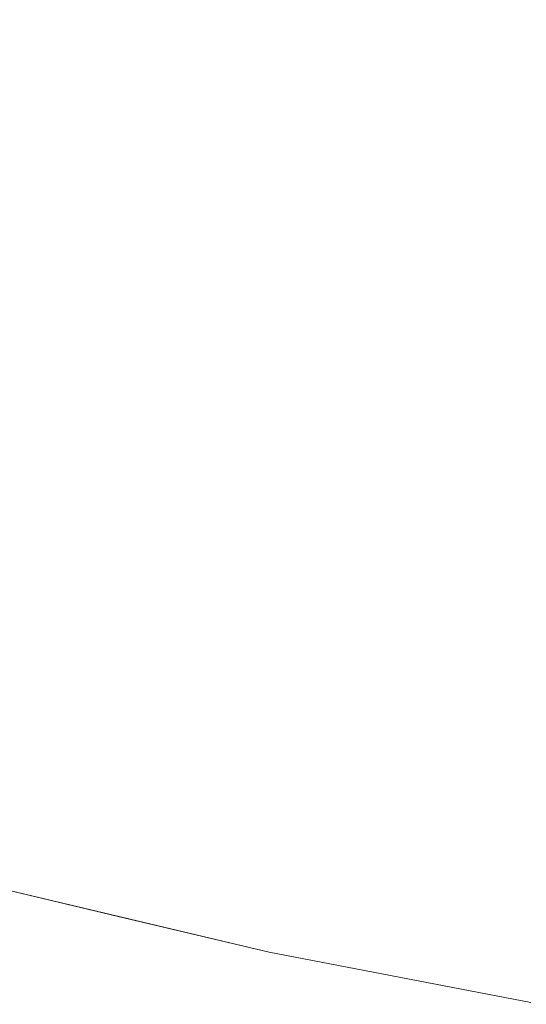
# Model space of a CAD drawing. Header units: centimetres. Extents: x -62 to 63, y 4 to 6.
# Tile 36 of 256: x -61.965 to -61.9497, y 4.2094 to 4.2392. Entities that reach past the tile are written whole.
import ezdxf

# ---------------------------------------------------------------- set-up
doc = ezdxf.new("R2010")
doc.units = ezdxf.units.CM
doc.header["$LTSCALE"] = 2.54
doc.layers.add('Lucido design-1', color=7, linetype='Continuous')

# ---------------------------------------------------------------- blocks, each defined once
blk = doc.blocks.new('Gruppo-4-1')
at = {"color": 7, "linetype": 'Continuous', "lineweight": 9}
for points, invisible_edges in [([(-61.943386, 4.240154, -2276.25243), (-61.947385, 4.241296, -2276.25243), (-61.949867, 4.239772, -2276.254388), (-61.945765, 4.2386, -2276.254388)], 15), ([(-61.945765, 4.2386, -2276.989952), (-61.949867, 4.239772, -2276.989952), (-61.947385, 4.241296, -2276.99191), (-61.943386, 4.240154, -2276.99191)], 15), ([(-61.956389, 4.239516, -2276.256417), (-61.960354, 4.240793, -2276.256417), (-61.962929, 4.239388, -2276.258516), (-61.958871, 4.238081, -2276.258516)], 15), ([(-61.958871, 4.238081, -2276.985824), (-61.962929, 4.239388, -2276.985824), (-61.960354, 4.240793, -2276.987923), (-61.956389, 4.239516, -2276.987923)], 15), ([(-61.956389, 4.239516, -2276.256417), (-61.952303, 4.238276, -2276.256417), (-61.949867, 4.239772, -2276.254388), (-61.953854, 4.240982, -2276.254388)], 15), ([(-61.953854, 4.240982, -2276.989952), (-61.949867, 4.239772, -2276.989952), (-61.952303, 4.238276, -2276.987923), (-61.956389, 4.239516, -2276.987923)], 15), ([(-61.969467, 4.239388, -2276.260685), (-61.965445, 4.238016, -2276.260685), (-61.962929, 4.239388, -2276.258516), (-61.966862, 4.24073, -2276.258516)], 15), ([(-61.966862, 4.24073, -2276.985824), (-61.962929, 4.239388, -2276.985824), (-61.965445, 4.238016, -2276.983655), (-61.969467, 4.239388, -2276.983655)], 15), ([(-61.945765, 4.2386, -2276.254388), (-61.949867, 4.239772, -2276.254388), (-61.952303, 4.238276, -2276.256417), (-61.948099, 4.237074, -2276.256417)], 15), ([(-61.948099, 4.237074, -2276.987923), (-61.952303, 4.238276, -2276.987923), (-61.949867, 4.239772, -2276.989952), (-61.945765, 4.2386, -2276.989952)], 15), ([(-61.958871, 4.238081, -2276.258516), (-61.962929, 4.239388, -2276.258516), (-61.965445, 4.238016, -2276.260685), (-61.961295, 4.236679, -2276.260685)], 15), ([(-61.961295, 4.236679, -2276.983655), (-61.965445, 4.238016, -2276.983655), (-61.962929, 4.239388, -2276.985824), (-61.958871, 4.238081, -2276.985824)], 15), ([(-61.958871, 4.238081, -2276.258516), (-61.954688, 4.236811, -2276.258516), (-61.952303, 4.238276, -2276.256417), (-61.956389, 4.239516, -2276.256417)], 15), ([(-61.956389, 4.239516, -2276.987923), (-61.952303, 4.238276, -2276.987923), (-61.954688, 4.236811, -2276.985824), (-61.958871, 4.238081, -2276.985824)], 15), ([(-61.948099, 4.237074, -2276.256417), (-61.952303, 4.238276, -2276.256417), (-61.954688, 4.236811, -2276.258516), (-61.950385, 4.235581, -2276.258516)], 15), ([(-61.950385, 4.235581, -2276.985824), (-61.954688, 4.236811, -2276.985824), (-61.952303, 4.238276, -2276.987923), (-61.948099, 4.237074, -2276.987923)], 15), ([(-61.961295, 4.236679, -2276.260685), (-61.965445, 4.238016, -2276.260685), (-61.967895, 4.236679, -2276.262924), (-61.963656, 4.235313, -2276.262924)], 15), ([(-61.963656, 4.235313, -2276.981416), (-61.967895, 4.236679, -2276.981416), (-61.965445, 4.238016, -2276.983655), (-61.961295, 4.236679, -2276.983655)], 15), ([(-61.961295, 4.236679, -2276.260685), (-61.957018, 4.23538, -2276.260685), (-61.954688, 4.236811, -2276.258516), (-61.958871, 4.238081, -2276.258516)], 15), ([(-61.958871, 4.238081, -2276.985824), (-61.954688, 4.236811, -2276.985824), (-61.957018, 4.23538, -2276.983655), (-61.961295, 4.236679, -2276.983655)], 15), ([(-61.950385, 4.235581, -2276.258516), (-61.945962, 4.234395, -2276.258516), (-61.943779, 4.235915, -2276.256417), (-61.948099, 4.237074, -2276.256417)], 15), ([(-61.948099, 4.237074, -2276.987923), (-61.943779, 4.235915, -2276.987923), (-61.945962, 4.234395, -2276.985824), (-61.950385, 4.235581, -2276.985824)], 15), ([(-61.963656, 4.235313, -2276.262924), (-61.967895, 4.236679, -2276.262924), (-61.970275, 4.23538, -2276.26523), (-61.965949, 4.233987, -2276.26523)], 15), ([(-61.965949, 4.233987, -2276.979109), (-61.970275, 4.23538, -2276.979109), (-61.967895, 4.236679, -2276.981416), (-61.963656, 4.235313, -2276.981416)], 15), ([(-61.963656, 4.235313, -2276.262924), (-61.959287, 4.233987, -2276.262924), (-61.957018, 4.23538, -2276.260685), (-61.961295, 4.236679, -2276.260685)], 15), ([(-61.961295, 4.236679, -2276.983655), (-61.957018, 4.23538, -2276.983655), (-61.959287, 4.233987, -2276.981416), (-61.963656, 4.235313, -2276.981416)], 15), ([(-61.950385, 4.235581, -2276.258516), (-61.954688, 4.236811, -2276.258516), (-61.957018, 4.23538, -2276.260685), (-61.952617, 4.234123, -2276.260685)], 15), ([(-61.952617, 4.234123, -2276.983655), (-61.957018, 4.23538, -2276.983655), (-61.954688, 4.236811, -2276.985824), (-61.950385, 4.235581, -2276.985824)], 15), ([(-61.952617, 4.234123, -2276.260685), (-61.948095, 4.232909, -2276.260685), (-61.945962, 4.234395, -2276.258516), (-61.950385, 4.235581, -2276.258516)], 15), ([(-61.950385, 4.235581, -2276.985824), (-61.945962, 4.234395, -2276.985824), (-61.948095, 4.232909, -2276.983655), (-61.952617, 4.234123, -2276.983655)], 15), ([(-61.965949, 4.233987, -2276.26523), (-61.961491, 4.232633, -2276.26523), (-61.959287, 4.233987, -2276.262924), (-61.963656, 4.235313, -2276.262924)], 15), ([(-61.963656, 4.235313, -2276.981416), (-61.959287, 4.233987, -2276.981416), (-61.961491, 4.232633, -2276.979109), (-61.965949, 4.233987, -2276.979109)], 15), ([(-61.952617, 4.234123, -2276.260685), (-61.957018, 4.23538, -2276.260685), (-61.959287, 4.233987, -2276.262924), (-61.954792, 4.232702, -2276.262924)], 15), ([(-61.954792, 4.232702, -2276.981416), (-61.959287, 4.233987, -2276.981416), (-61.957018, 4.23538, -2276.983655), (-61.952617, 4.234123, -2276.983655)], 15), ([(-61.968169, 4.232702, -2276.267604), (-61.963625, 4.231322, -2276.267604), (-61.961491, 4.232633, -2276.26523), (-61.965949, 4.233987, -2276.26523)], 15), ([(-61.965949, 4.233987, -2276.979109), (-61.961491, 4.232633, -2276.979109), (-61.963625, 4.231322, -2276.976736), (-61.968169, 4.232702, -2276.976736)], 15), ([(-61.954792, 4.232702, -2276.262924), (-61.959287, 4.233987, -2276.262924), (-61.961491, 4.232633, -2276.26523), (-61.956904, 4.231322, -2276.26523)], 15), ([(-61.956904, 4.231322, -2276.979109), (-61.961491, 4.232633, -2276.979109), (-61.959287, 4.233987, -2276.981416), (-61.954792, 4.232702, -2276.981416)], 15), ([(-61.954792, 4.232702, -2276.262924), (-61.950172, 4.231463, -2276.262924), (-61.948095, 4.232909, -2276.260685), (-61.952617, 4.234123, -2276.260685)], 15), ([(-61.952617, 4.234123, -2276.983655), (-61.948095, 4.232909, -2276.983655), (-61.950172, 4.231463, -2276.981416), (-61.954792, 4.232702, -2276.981416)], 15), ([(-61.943455, 4.231743, -2276.260685), (-61.948095, 4.232909, -2276.260685), (-61.950172, 4.231463, -2276.262924), (-61.945432, 4.230271, -2276.262924)], 15), ([(-61.945432, 4.230271, -2276.981416), (-61.950172, 4.231463, -2276.981416), (-61.948095, 4.232909, -2276.983655), (-61.943455, 4.231743, -2276.983655)], 15), ([(-61.970312, 4.231463, -2276.270043), (-61.965685, 4.230058, -2276.270043), (-61.963625, 4.231322, -2276.267604), (-61.968169, 4.232702, -2276.267604)], 15), ([(-61.968169, 4.232702, -2276.976736), (-61.963625, 4.231322, -2276.976736), (-61.965685, 4.230058, -2276.974297), (-61.970312, 4.231463, -2276.974297)], 15), ([(-61.956904, 4.231322, -2276.26523), (-61.961491, 4.232633, -2276.26523), (-61.963625, 4.231322, -2276.267604), (-61.958949, 4.229986, -2276.267604)], 15), ([(-61.958949, 4.229986, -2276.976736), (-61.963625, 4.231322, -2276.976736), (-61.961491, 4.232633, -2276.979109), (-61.956904, 4.231322, -2276.979109)], 15), ([(-61.956904, 4.231322, -2276.26523), (-61.95219, 4.230058, -2276.26523), (-61.950172, 4.231463, -2276.262924), (-61.954792, 4.232702, -2276.262924)], 15), ([(-61.954792, 4.232702, -2276.981416), (-61.950172, 4.231463, -2276.981416), (-61.95219, 4.230058, -2276.979109), (-61.956904, 4.231322, -2276.979109)], 15), ([(-61.958949, 4.229986, -2276.267604), (-61.963625, 4.231322, -2276.267604), (-61.965685, 4.230058, -2276.270043), (-61.960923, 4.228697, -2276.270043)], 15), ([(-61.960923, 4.228697, -2276.974297), (-61.965685, 4.230058, -2276.974297), (-61.963625, 4.231322, -2276.976736), (-61.958949, 4.229986, -2276.976736)], 15), ([(-61.958949, 4.229986, -2276.267604), (-61.954144, 4.228697, -2276.267604), (-61.95219, 4.230058, -2276.26523), (-61.956904, 4.231322, -2276.26523)], 15), ([(-61.956904, 4.231322, -2276.979109), (-61.95219, 4.230058, -2276.979109), (-61.954144, 4.228697, -2276.976736), (-61.958949, 4.229986, -2276.976736)], 15), ([(-61.945432, 4.230271, -2276.262924), (-61.950172, 4.231463, -2276.262924), (-61.95219, 4.230058, -2276.26523), (-61.947353, 4.228841, -2276.26523)], 15), ([(-61.947353, 4.228841, -2276.979109), (-61.95219, 4.230058, -2276.979109), (-61.950172, 4.231463, -2276.981416), (-61.945432, 4.230271, -2276.981416)], 15), ([(-61.960923, 4.228697, -2276.270043), (-61.965685, 4.230058, -2276.270043), (-61.967665, 4.228841, -2276.272546), (-61.96282, 4.227457, -2276.272546)], 15), ([(-61.96282, 4.227457, -2276.971794), (-61.967665, 4.228841, -2276.971794), (-61.965685, 4.230058, -2276.974297), (-61.960923, 4.228697, -2276.974297)], 15), ([(-61.960923, 4.228697, -2276.270043), (-61.956029, 4.227384, -2276.270043), (-61.954144, 4.228697, -2276.267604), (-61.958949, 4.229986, -2276.267604)], 15), ([(-61.958949, 4.229986, -2276.976736), (-61.954144, 4.228697, -2276.976736), (-61.956029, 4.227384, -2276.974297), (-61.960923, 4.228697, -2276.974297)], 15), ([(-61.947353, 4.228841, -2276.26523), (-61.95219, 4.230058, -2276.26523), (-61.954144, 4.228697, -2276.267604), (-61.949213, 4.227457, -2276.267604)], 15), ([(-61.949213, 4.227457, -2276.976736), (-61.954144, 4.228697, -2276.976736), (-61.95219, 4.230058, -2276.979109), (-61.947353, 4.228841, -2276.979109)], 15), ([(-61.96282, 4.227457, -2276.272546), (-61.967665, 4.228841, -2276.272546), (-61.969561, 4.227677, -2276.275111), (-61.964638, 4.22627, -2276.275111)], 15), ([(-61.964638, 4.22627, -2276.969229), (-61.969561, 4.227677, -2276.969229), (-61.967665, 4.228841, -2276.971794), (-61.96282, 4.227457, -2276.971794)], 15), ([(-61.96282, 4.227457, -2276.272546), (-61.957842, 4.226121, -2276.272546), (-61.956029, 4.227384, -2276.270043), (-61.960923, 4.228697, -2276.270043)], 15), ([(-61.960923, 4.228697, -2276.974297), (-61.956029, 4.227384, -2276.974297), (-61.957842, 4.226121, -2276.971794), (-61.96282, 4.227457, -2276.971794)], 15), ([(-61.949213, 4.227457, -2276.267604), (-61.954144, 4.228697, -2276.267604), (-61.956029, 4.227384, -2276.270043), (-61.951008, 4.226121, -2276.270043)], 15), ([(-61.951008, 4.226121, -2276.974297), (-61.956029, 4.227384, -2276.974297), (-61.954144, 4.228697, -2276.976736), (-61.949213, 4.227457, -2276.976736)], 15), ([(-61.964638, 4.22627, -2276.275111), (-61.969561, 4.227677, -2276.275111), (-61.971369, 4.226567, -2276.277736), (-61.96637, 4.225138, -2276.277736)], 15), ([(-61.96637, 4.225138, -2276.966604), (-61.971369, 4.226567, -2276.966604), (-61.969561, 4.227677, -2276.969229), (-61.964638, 4.22627, -2276.969229)], 15), ([(-61.964638, 4.22627, -2276.275111), (-61.959578, 4.224913, -2276.275111), (-61.957842, 4.226121, -2276.272546), (-61.96282, 4.227457, -2276.272546)], 15), ([(-61.96282, 4.227457, -2276.971794), (-61.957842, 4.226121, -2276.971794), (-61.959578, 4.224913, -2276.969229), (-61.964638, 4.22627, -2276.969229)], 15), ([(-61.951008, 4.226121, -2276.270043), (-61.945862, 4.224913, -2276.270043), (-61.94416, 4.22627, -2276.267604), (-61.949213, 4.227457, -2276.267604)], 15), ([(-61.949213, 4.227457, -2276.976736), (-61.94416, 4.22627, -2276.976736), (-61.945862, 4.224913, -2276.974297), (-61.951008, 4.226121, -2276.974297)], 15), ([(-61.951008, 4.226121, -2276.270043), (-61.956029, 4.227384, -2276.270043), (-61.957842, 4.226121, -2276.272546), (-61.952734, 4.224837, -2276.272546)], 15), ([(-61.952734, 4.224837, -2276.971794), (-61.957842, 4.226121, -2276.971794), (-61.956029, 4.227384, -2276.974297), (-61.951008, 4.226121, -2276.974297)], 15), ([(-61.96637, 4.225138, -2276.277736), (-61.961233, 4.22376, -2276.277736), (-61.959578, 4.224913, -2276.275111), (-61.964638, 4.22627, -2276.275111)], 15), ([(-61.964638, 4.22627, -2276.969229), (-61.959578, 4.224913, -2276.969229), (-61.961233, 4.22376, -2276.966604), (-61.96637, 4.225138, -2276.966604)], 15), ([(-61.952734, 4.224837, -2276.272546), (-61.957842, 4.226121, -2276.272546), (-61.959578, 4.224913, -2276.275111), (-61.954386, 4.223607, -2276.275111)], 15), ([(-61.954386, 4.223607, -2276.969229), (-61.959578, 4.224913, -2276.969229), (-61.957842, 4.226121, -2276.971794), (-61.952734, 4.224837, -2276.971794)], 15), ([(-61.952734, 4.224837, -2276.272546), (-61.947499, 4.223607, -2276.272546), (-61.945862, 4.224913, -2276.270043), (-61.951008, 4.226121, -2276.270043)], 15), ([(-61.951008, 4.226121, -2276.974297), (-61.945862, 4.224913, -2276.974297), (-61.947499, 4.223607, -2276.971794), (-61.952734, 4.224837, -2276.971794)], 15), ([(-61.968013, 4.224065, -2276.280418), (-61.962803, 4.222667, -2276.280418), (-61.961233, 4.22376, -2276.277736), (-61.96637, 4.225138, -2276.277736)], 15), ([(-61.96637, 4.225138, -2276.966604), (-61.961233, 4.22376, -2276.966604), (-61.962803, 4.222667, -2276.963922), (-61.968013, 4.224065, -2276.963922)], 15), ([(-61.954386, 4.223607, -2276.275111), (-61.959578, 4.224913, -2276.275111), (-61.961233, 4.22376, -2276.277736), (-61.955962, 4.222435, -2276.277736)], 15), ([(-61.955962, 4.222435, -2276.966604), (-61.961233, 4.22376, -2276.966604), (-61.959578, 4.224913, -2276.969229), (-61.954386, 4.223607, -2276.969229)], 15), ([(-61.954386, 4.223607, -2276.275111), (-61.949066, 4.222357, -2276.275111), (-61.947499, 4.223607, -2276.272546), (-61.952734, 4.224837, -2276.272546)], 15), ([(-61.952734, 4.224837, -2276.971794), (-61.947499, 4.223607, -2276.971794), (-61.949066, 4.222357, -2276.969229), (-61.954386, 4.223607, -2276.969229)], 15), ([(-61.969563, 4.223052, -2276.283155), (-61.964283, 4.221636, -2276.283155), (-61.962803, 4.222667, -2276.280418), (-61.968013, 4.224065, -2276.280418)], 15), ([(-61.968013, 4.224065, -2276.963922), (-61.962803, 4.222667, -2276.963922), (-61.964283, 4.221636, -2276.961185), (-61.969563, 4.223052, -2276.961185)], 15), ([(-61.955962, 4.222435, -2276.277736), (-61.961233, 4.22376, -2276.277736), (-61.962803, 4.222667, -2276.280418), (-61.957456, 4.221323, -2276.280418)], 15), ([(-61.957456, 4.221323, -2276.963922), (-61.962803, 4.222667, -2276.963922), (-61.961233, 4.22376, -2276.966604), (-61.955962, 4.222435, -2276.966604)], 15), ([(-61.955962, 4.222435, -2276.277736), (-61.95056, 4.221166, -2276.277736), (-61.949066, 4.222357, -2276.275111), (-61.954386, 4.223607, -2276.275111)], 15), ([(-61.954386, 4.223607, -2276.969229), (-61.949066, 4.222357, -2276.969229), (-61.95056, 4.221166, -2276.966604), (-61.955962, 4.222435, -2276.966604)], 15), ([(-61.971016, 4.222103, -2276.285944), (-61.965671, 4.220669, -2276.285944), (-61.964283, 4.221636, -2276.283155), (-61.969563, 4.223052, -2276.283155)], 15), ([(-61.969563, 4.223052, -2276.961185), (-61.964283, 4.221636, -2276.961185), (-61.965671, 4.220669, -2276.958396), (-61.971016, 4.222103, -2276.958396)], 15), ([(-61.957456, 4.221323, -2276.280418), (-61.962803, 4.222667, -2276.280418), (-61.964283, 4.221636, -2276.283155), (-61.958866, 4.220274, -2276.283155)], 15), ([(-61.958866, 4.220274, -2276.961185), (-61.964283, 4.221636, -2276.961185), (-61.962803, 4.222667, -2276.963922), (-61.957456, 4.221323, -2276.963922)], 15), ([(-61.957456, 4.221323, -2276.280418), (-61.951977, 4.220035, -2276.280418), (-61.95056, 4.221166, -2276.277736), (-61.955962, 4.222435, -2276.277736)], 15), ([(-61.955962, 4.222435, -2276.966604), (-61.95056, 4.221166, -2276.966604), (-61.951977, 4.220035, -2276.963922), (-61.957456, 4.221323, -2276.963922)], 15), ([(-61.943622, 4.221166, -2276.275111), (-61.949066, 4.222357, -2276.275111), (-61.95056, 4.221166, -2276.277736), (-61.945032, 4.219956, -2276.277736)], 15), ([(-61.945032, 4.219956, -2276.966604), (-61.95056, 4.221166, -2276.966604), (-61.949066, 4.222357, -2276.969229), (-61.943622, 4.221166, -2276.969229)], 15), ([(-61.958866, 4.220274, -2276.283155), (-61.964283, 4.221636, -2276.283155), (-61.965671, 4.220669, -2276.285944), (-61.960187, 4.21929, -2276.285944)], 15), ([(-61.960187, 4.21929, -2276.958396), (-61.965671, 4.220669, -2276.958396), (-61.964283, 4.221636, -2276.961185), (-61.958866, 4.220274, -2276.961185)], 15), ([(-61.958866, 4.220274, -2276.283155), (-61.953314, 4.218969, -2276.283155), (-61.951977, 4.220035, -2276.280418), (-61.957456, 4.221323, -2276.280418)], 15), ([(-61.957456, 4.221323, -2276.963922), (-61.951977, 4.220035, -2276.963922), (-61.953314, 4.218969, -2276.961185), (-61.958866, 4.220274, -2276.961185)], 15), ([(-61.945032, 4.219956, -2276.277736), (-61.95056, 4.221166, -2276.277736), (-61.951977, 4.220035, -2276.280418), (-61.94637, 4.218808, -2276.280418)], 15), ([(-61.94637, 4.218808, -2276.963922), (-61.951977, 4.220035, -2276.963922), (-61.95056, 4.221166, -2276.966604), (-61.945032, 4.219956, -2276.966604)], 15), ([(-61.960187, 4.21929, -2276.285944), (-61.965671, 4.220669, -2276.285944), (-61.966962, 4.21977, -2276.288781), (-61.961416, 4.218376, -2276.288781)], 15), ([(-61.961416, 4.218376, -2276.955559), (-61.966962, 4.21977, -2276.955559), (-61.965671, 4.220669, -2276.958396), (-61.960187, 4.21929, -2276.958396)], 15), ([(-61.960187, 4.21929, -2276.285944), (-61.954567, 4.21797, -2276.285944), (-61.953314, 4.218969, -2276.283155), (-61.958866, 4.220274, -2276.283155)], 15), ([(-61.958866, 4.220274, -2276.961185), (-61.953314, 4.218969, -2276.961185), (-61.954567, 4.21797, -2276.958396), (-61.960187, 4.21929, -2276.958396)], 15), ([(-61.94637, 4.218808, -2276.280418), (-61.951977, 4.220035, -2276.280418), (-61.953314, 4.218969, -2276.283155), (-61.947633, 4.217726, -2276.283155)], 15), ([(-61.947633, 4.217726, -2276.961185), (-61.953314, 4.218969, -2276.961185), (-61.951977, 4.220035, -2276.963922), (-61.94637, 4.218808, -2276.963922)], 15), ([(-61.961416, 4.218376, -2276.288781), (-61.966962, 4.21977, -2276.288781), (-61.968154, 4.21894, -2276.291665), (-61.96255, 4.217531, -2276.291665)], 15), ([(-61.96255, 4.217531, -2276.952675), (-61.968154, 4.21894, -2276.952675), (-61.966962, 4.21977, -2276.955559), (-61.961416, 4.218376, -2276.955559)], 15), ([(-61.961416, 4.218376, -2276.288781), (-61.955732, 4.21704, -2276.288781), (-61.954567, 4.21797, -2276.285944), (-61.960187, 4.21929, -2276.285944)], 15), ([(-61.960187, 4.21929, -2276.958396), (-61.954567, 4.21797, -2276.958396), (-61.955732, 4.21704, -2276.955559), (-61.961416, 4.218376, -2276.955559)], 15), ([(-61.96255, 4.217531, -2276.291665), (-61.968154, 4.21894, -2276.291665), (-61.969242, 4.218182, -2276.29459), (-61.963586, 4.21676, -2276.29459)], 15), ([(-61.963586, 4.21676, -2276.94975), (-61.969242, 4.218182, -2276.94975), (-61.968154, 4.21894, -2276.952675), (-61.96255, 4.217531, -2276.952675)], 15), ([(-61.947633, 4.217726, -2276.283155), (-61.953314, 4.218969, -2276.283155), (-61.954567, 4.21797, -2276.285944), (-61.948816, 4.216711, -2276.285944)], 15), ([(-61.948816, 4.216711, -2276.958396), (-61.954567, 4.21797, -2276.958396), (-61.953314, 4.218969, -2276.961185), (-61.947633, 4.217726, -2276.961185)], 15), ([(-61.963586, 4.21676, -2276.29459), (-61.969242, 4.218182, -2276.29459), (-61.970224, 4.217498, -2276.297555), (-61.964521, 4.216065, -2276.297555)], 15), ([(-61.964521, 4.216065, -2276.946785), (-61.970224, 4.217498, -2276.946785), (-61.969242, 4.218182, -2276.94975), (-61.963586, 4.21676, -2276.94975)], 15), ([(-61.96255, 4.217531, -2276.291665), (-61.956808, 4.216182, -2276.291665), (-61.955732, 4.21704, -2276.288781), (-61.961416, 4.218376, -2276.288781)], 15), ([(-61.961416, 4.218376, -2276.955559), (-61.955732, 4.21704, -2276.955559), (-61.956808, 4.216182, -2276.952675), (-61.96255, 4.217531, -2276.952675)], 15), ([(-61.948816, 4.216711, -2276.285944), (-61.954567, 4.21797, -2276.285944), (-61.955732, 4.21704, -2276.288781), (-61.949916, 4.215767, -2276.288781)], 15), ([(-61.949916, 4.215767, -2276.955559), (-61.955732, 4.21704, -2276.955559), (-61.954567, 4.21797, -2276.958396), (-61.948816, 4.216711, -2276.958396)], 15), ([(-61.964521, 4.216065, -2276.297555), (-61.970224, 4.217498, -2276.297555), (-61.971097, 4.21689, -2276.300554), (-61.965352, 4.215446, -2276.300554)], 15), ([(-61.965352, 4.215446, -2276.943786), (-61.971097, 4.21689, -2276.943786), (-61.970224, 4.217498, -2276.946785), (-61.964521, 4.216065, -2276.946785)], 15), ([(-61.963586, 4.21676, -2276.29459), (-61.95779, 4.215399, -2276.29459), (-61.956808, 4.216182, -2276.291665), (-61.96255, 4.217531, -2276.291665)], 15), ([(-61.96255, 4.217531, -2276.952675), (-61.956808, 4.216182, -2276.952675), (-61.95779, 4.215399, -2276.94975), (-61.963586, 4.21676, -2276.94975)], 15), ([(-61.949916, 4.215767, -2276.288781), (-61.955732, 4.21704, -2276.288781), (-61.956808, 4.216182, -2276.291665), (-61.950932, 4.214896, -2276.291665)], 15), ([(-61.950932, 4.214896, -2276.952675), (-61.956808, 4.216182, -2276.952675), (-61.955732, 4.21704, -2276.955559), (-61.949916, 4.215767, -2276.955559)], 15), ([(-61.964521, 4.216065, -2276.297555), (-61.958677, 4.214692, -2276.297555), (-61.95779, 4.215399, -2276.29459), (-61.963586, 4.21676, -2276.29459)], 15), ([(-61.963586, 4.21676, -2276.94975), (-61.95779, 4.215399, -2276.94975), (-61.958677, 4.214692, -2276.946785), (-61.964521, 4.216065, -2276.946785)], 15), ([(-61.949916, 4.215767, -2276.288781), (-61.943973, 4.21456, -2276.288781), (-61.942939, 4.215517, -2276.285944), (-61.948816, 4.216711, -2276.285944)], 15), ([(-61.948816, 4.216711, -2276.958396), (-61.942939, 4.215517, -2276.958396), (-61.943973, 4.21456, -2276.955559), (-61.949916, 4.215767, -2276.955559)], 15), ([(-61.950932, 4.214896, -2276.291665), (-61.956808, 4.216182, -2276.291665), (-61.95779, 4.215399, -2276.29459), (-61.951859, 4.214101, -2276.29459)], 15), ([(-61.951859, 4.214101, -2276.94975), (-61.95779, 4.215399, -2276.94975), (-61.956808, 4.216182, -2276.952675), (-61.950932, 4.214896, -2276.952675)], 15), ([(-61.965352, 4.215446, -2276.300554), (-61.959465, 4.214063, -2276.300554), (-61.958677, 4.214692, -2276.297555), (-61.964521, 4.216065, -2276.297555)], 15), ([(-61.964521, 4.216065, -2276.946785), (-61.958677, 4.214692, -2276.946785), (-61.959465, 4.214063, -2276.943786), (-61.965352, 4.215446, -2276.943786)], 15), ([(-61.950932, 4.214896, -2276.291665), (-61.944927, 4.213676, -2276.291665), (-61.943973, 4.21456, -2276.288781), (-61.949916, 4.215767, -2276.288781)], 15), ([(-61.949916, 4.215767, -2276.955559), (-61.943973, 4.21456, -2276.955559), (-61.944927, 4.213676, -2276.952675), (-61.950932, 4.214896, -2276.952675)], 15), ([(-61.966078, 4.214906, -2276.303583), (-61.960153, 4.213514, -2276.303583), (-61.959465, 4.214063, -2276.300554), (-61.965352, 4.215446, -2276.300554)], 15), ([(-61.965352, 4.215446, -2276.943786), (-61.959465, 4.214063, -2276.943786), (-61.960153, 4.213514, -2276.940757), (-61.966078, 4.214906, -2276.940757)], 15), ([(-61.951859, 4.214101, -2276.29459), (-61.95779, 4.215399, -2276.29459), (-61.958677, 4.214692, -2276.297555), (-61.952697, 4.213383, -2276.297555)], 15), ([(-61.952697, 4.213383, -2276.946785), (-61.958677, 4.214692, -2276.946785), (-61.95779, 4.215399, -2276.94975), (-61.951859, 4.214101, -2276.94975)], 15), ([(-61.966695, 4.214447, -2276.30664), (-61.960739, 4.213047, -2276.30664), (-61.960153, 4.213514, -2276.303583), (-61.966078, 4.214906, -2276.303583)], 15), ([(-61.966078, 4.214906, -2276.940757), (-61.960153, 4.213514, -2276.940757), (-61.960739, 4.213047, -2276.9377), (-61.966695, 4.214447, -2276.9377)], 15), ([(-61.951859, 4.214101, -2276.29459), (-61.945799, 4.212869, -2276.29459), (-61.944927, 4.213676, -2276.291665), (-61.950932, 4.214896, -2276.291665)], 15), ([(-61.950932, 4.214896, -2276.952675), (-61.944927, 4.213676, -2276.952675), (-61.945799, 4.212869, -2276.94975), (-61.951859, 4.214101, -2276.94975)], 15), ([(-61.952697, 4.213383, -2276.297555), (-61.958677, 4.214692, -2276.297555), (-61.959465, 4.214063, -2276.300554), (-61.953441, 4.212744, -2276.300554)], 15), ([(-61.953441, 4.212744, -2276.943786), (-61.959465, 4.214063, -2276.943786), (-61.958677, 4.214692, -2276.946785), (-61.952697, 4.213383, -2276.946785)], 15), ([(-61.967203, 4.214069, -2276.309719), (-61.96122, 4.212663, -2276.309719), (-61.960739, 4.213047, -2276.30664), (-61.966695, 4.214447, -2276.30664)], 15), ([(-61.966695, 4.214447, -2276.9377), (-61.960739, 4.213047, -2276.9377), (-61.96122, 4.212663, -2276.934621), (-61.967203, 4.214069, -2276.934621)], 15), ([(-61.967599, 4.213774, -2276.312816), (-61.961596, 4.212364, -2276.312816), (-61.96122, 4.212663, -2276.309719), (-61.967203, 4.214069, -2276.309719)], 15), ([(-61.967203, 4.214069, -2276.934621), (-61.96122, 4.212663, -2276.934621), (-61.961596, 4.212364, -2276.931524), (-61.967599, 4.213774, -2276.931524)], 15), ([(-61.953441, 4.212744, -2276.300554), (-61.959465, 4.214063, -2276.300554), (-61.960153, 4.213514, -2276.303583), (-61.954091, 4.212187, -2276.303583)], 15), ([(-61.954091, 4.212187, -2276.940757), (-61.960153, 4.213514, -2276.940757), (-61.959465, 4.214063, -2276.943786), (-61.953441, 4.212744, -2276.943786)], 15), ([(-61.952697, 4.213383, -2276.297555), (-61.946586, 4.212141, -2276.297555), (-61.945799, 4.212869, -2276.29459), (-61.951859, 4.214101, -2276.29459)], 15), ([(-61.951859, 4.214101, -2276.94975), (-61.945799, 4.212869, -2276.94975), (-61.946586, 4.212141, -2276.946785), (-61.952697, 4.213383, -2276.946785)], 15), ([(-61.967883, 4.213563, -2276.315926), (-61.961865, 4.212149, -2276.315926), (-61.961596, 4.212364, -2276.312816), (-61.967599, 4.213774, -2276.312816)], 15), ([(-61.967599, 4.213774, -2276.931524), (-61.961596, 4.212364, -2276.931524), (-61.961865, 4.212149, -2276.928414), (-61.967883, 4.213563, -2276.928414)], 15), ([(-61.96809, 4.213479, -2276.32217), (-61.962064, 4.212048, -2276.32217), (-61.962027, 4.21202, -2276.319046), (-61.968054, 4.213436, -2276.319046)], 14), ([(-61.962064, 4.212048, -2276.32217), (-61.96809, 4.213479, -2276.32217), (-61.96809, 4.213479, -2276.92217), (-61.957501, 4.210965, -2276.92217)], 10), ([(-61.968054, 4.213436, -2276.925294), (-61.962027, 4.21202, -2276.925294), (-61.957501, 4.210965, -2276.92217), (-61.96809, 4.213479, -2276.92217)], 11), ([(-61.968054, 4.213436, -2276.319046), (-61.962027, 4.21202, -2276.319046), (-61.961865, 4.212149, -2276.315926), (-61.967883, 4.213563, -2276.315926)], 15), ([(-61.967883, 4.213563, -2276.928414), (-61.961865, 4.212149, -2276.928414), (-61.962027, 4.21202, -2276.925294), (-61.968054, 4.213436, -2276.925294)], 15), ([(-61.954091, 4.212187, -2276.303583), (-61.960153, 4.213514, -2276.303583), (-61.960739, 4.213047, -2276.30664), (-61.954643, 4.211713, -2276.30664)], 15), ([(-61.954643, 4.211713, -2276.9377), (-61.960739, 4.213047, -2276.9377), (-61.960153, 4.213514, -2276.940757), (-61.954091, 4.212187, -2276.940757)], 15), ([(-61.953441, 4.212744, -2276.300554), (-61.947285, 4.211494, -2276.300554), (-61.946586, 4.212141, -2276.297555), (-61.952697, 4.213383, -2276.297555)], 15), ([(-61.952697, 4.213383, -2276.946785), (-61.946586, 4.212141, -2276.946785), (-61.947285, 4.211494, -2276.943786), (-61.953441, 4.212744, -2276.943786)], 15), ([(-61.954643, 4.211713, -2276.30664), (-61.960739, 4.213047, -2276.30664), (-61.96122, 4.212663, -2276.309719), (-61.955098, 4.211323, -2276.309719)], 15), ([(-61.955098, 4.211323, -2276.934621), (-61.96122, 4.212663, -2276.934621), (-61.960739, 4.213047, -2276.9377), (-61.954643, 4.211713, -2276.9377)], 15), ([(-61.955098, 4.211323, -2276.309719), (-61.96122, 4.212663, -2276.309719), (-61.961596, 4.212364, -2276.312816), (-61.955453, 4.211019, -2276.312816)], 15), ([(-61.955453, 4.211019, -2276.931524), (-61.961596, 4.212364, -2276.931524), (-61.96122, 4.212663, -2276.934621), (-61.955098, 4.211323, -2276.934621)], 15), ([(-61.954091, 4.212187, -2276.303583), (-61.947895, 4.210929, -2276.303583), (-61.947285, 4.211494, -2276.300554), (-61.953441, 4.212744, -2276.300554)], 15), ([(-61.953441, 4.212744, -2276.943786), (-61.947285, 4.211494, -2276.943786), (-61.947895, 4.210929, -2276.940757), (-61.954091, 4.212187, -2276.940757)], 15), ([(-61.955453, 4.211019, -2276.312816), (-61.961596, 4.212364, -2276.312816), (-61.961865, 4.212149, -2276.315926), (-61.955707, 4.210801, -2276.315926)], 15), ([(-61.955707, 4.210801, -2276.928414), (-61.961865, 4.212149, -2276.928414), (-61.961596, 4.212364, -2276.931524), (-61.955453, 4.211019, -2276.931524)], 15), ([(-61.962027, 4.21202, -2276.319046), (-61.962064, 4.212048, -2276.32217), (-61.957501, 4.210965, -2276.32217)], 9), ([(-61.957501, 4.210965, -2276.92217), (-61.957501, 4.210965, -2276.32217), (-61.962064, 4.212048, -2276.32217)], 9), ([(-61.955707, 4.210801, -2276.315926), (-61.961865, 4.212149, -2276.315926), (-61.962027, 4.21202, -2276.319046), (-61.95586, 4.21067, -2276.319046)], 15), ([(-61.95586, 4.21067, -2276.925294), (-61.962027, 4.21202, -2276.925294), (-61.961865, 4.212149, -2276.928414), (-61.955707, 4.210801, -2276.928414)], 15), ([(-61.957501, 4.210965, -2276.32217), (-61.95586, 4.21067, -2276.319046), (-61.962027, 4.21202, -2276.319046)], 11), ([(-61.957501, 4.210965, -2276.92217), (-61.962027, 4.21202, -2276.925294), (-61.95586, 4.21067, -2276.925294)], 11), ([(-61.954643, 4.211713, -2276.30664), (-61.948415, 4.210448, -2276.30664), (-61.947895, 4.210929, -2276.303583), (-61.954091, 4.212187, -2276.303583)], 15), ([(-61.954091, 4.212187, -2276.940757), (-61.947895, 4.210929, -2276.940757), (-61.948415, 4.210448, -2276.9377), (-61.954643, 4.211713, -2276.9377)], 15), ([(-61.955098, 4.211323, -2276.309719), (-61.948842, 4.210052, -2276.309719), (-61.948415, 4.210448, -2276.30664), (-61.954643, 4.211713, -2276.30664)], 15), ([(-61.954643, 4.211713, -2276.9377), (-61.948415, 4.210448, -2276.9377), (-61.948842, 4.210052, -2276.934621), (-61.955098, 4.211323, -2276.934621)], 15), ([(-61.955453, 4.211019, -2276.312816), (-61.949175, 4.209744, -2276.312816), (-61.948842, 4.210052, -2276.309719), (-61.955098, 4.211323, -2276.309719)], 15), ([(-61.955098, 4.211323, -2276.934621), (-61.948842, 4.210052, -2276.934621), (-61.949175, 4.209744, -2276.931524), (-61.955453, 4.211019, -2276.931524)], 15), ([(-61.955707, 4.210801, -2276.315926), (-61.949414, 4.209523, -2276.315926), (-61.949175, 4.209744, -2276.312816), (-61.955453, 4.211019, -2276.312816)], 15), ([(-61.955453, 4.211019, -2276.931524), (-61.949175, 4.209744, -2276.931524), (-61.949414, 4.209523, -2276.928414), (-61.955707, 4.210801, -2276.928414)], 15), ([(-61.95586, 4.21067, -2276.319046), (-61.957501, 4.210965, -2276.32217), (-61.949587, 4.209444, -2276.32217)], 9), ([(-61.949587, 4.209444, -2276.32217), (-61.957501, 4.210965, -2276.32217), (-61.957501, 4.210965, -2276.92217), (-61.949587, 4.209444, -2276.92217)], 10), ([(-61.949587, 4.209444, -2276.92217), (-61.957501, 4.210965, -2276.92217), (-61.95586, 4.21067, -2276.925294)], 10), ([(-61.95586, 4.21067, -2276.319046), (-61.949558, 4.20939, -2276.319046), (-61.949414, 4.209523, -2276.315926), (-61.955707, 4.210801, -2276.315926)], 15), ([(-61.955707, 4.210801, -2276.928414), (-61.949414, 4.209523, -2276.928414), (-61.949558, 4.20939, -2276.925294), (-61.95586, 4.21067, -2276.925294)], 15), ([(-61.949587, 4.209444, -2276.32217), (-61.949558, 4.20939, -2276.319046), (-61.95586, 4.21067, -2276.319046)], 11), ([(-61.95586, 4.21067, -2276.925294), (-61.949558, 4.20939, -2276.925294), (-61.949587, 4.209444, -2276.92217)], 11)]:
    blk.add_3dface(points, dxfattribs=dict(at, invisible_edges=invisible_edges))
blk = doc.blocks.new('Gruppo-5-1')
at = {"color": 7}
blk.add_blockref('Gruppo-4-1', (0, 0), dxfattribs=at)

msp = doc.modelspace()

# ---------------------------------------------------------------- block references
at = {"layer": 'Lucido design-1', "color": 7}
msp.add_blockref('Gruppo-5-1', (0, 0), dxfattribs=at)

doc.saveas('drawing.dxf')
